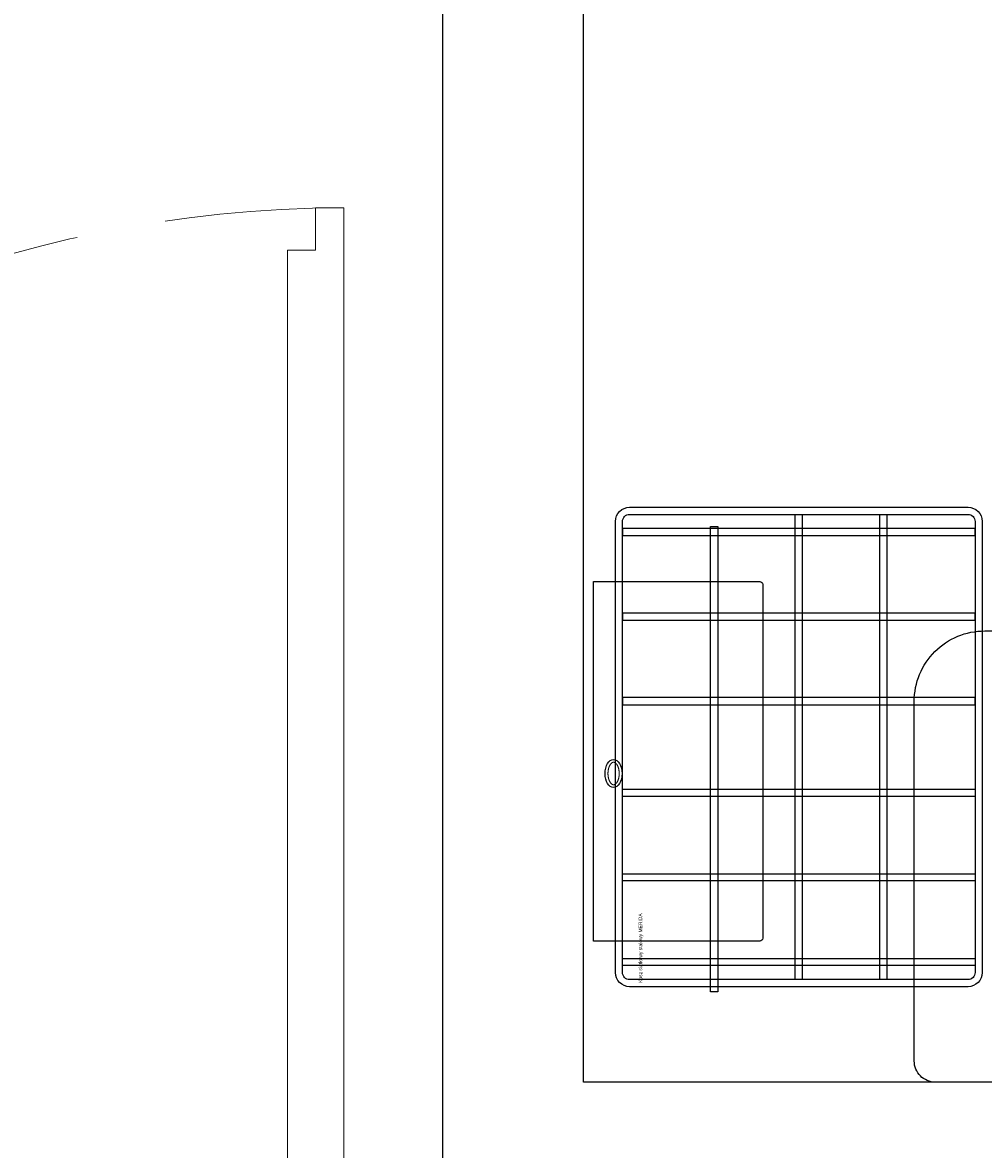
# Model space of a CAD drawing. Header units: centimetres. Extents: x 4120 to 19220, y -7417 to 180.
# Tile 106 of 223: x 12106 to 12174, y -4514 to -4434. Entities that reach past the tile are written whole.
import ezdxf

# ---------------------------------------------------------------- set-up
doc = ezdxf.new("R2010")
doc.units = ezdxf.units.CM
doc.linetypes.add('DASHED', pattern=[19.05, 12.7, -6.35])
doc.layers.add('A_Drzwi', color=30, linetype='Continuous', lineweight=20)
doc.layers.add('A_Wyposażenie', color=8, linetype='Continuous')
doc.layers.add('A_Ściany', color=2, linetype='Continuous')
doc.styles.get("Standard").update_dxf_attribs({"font": 'arial.ttf'})

# ---------------------------------------------------------------- blocks, each defined once
blk = doc.blocks.new('*U2002')
blk.add_lwpolyline([(86, 7), (86, 10), (84, 10), (84, 90), (86, 90), (86, 93), (88, 93), (88, 7)], close=True)
at = {"linetype": 'DASHED'}
blk.add_arc((88, 7), 86, 90, 180, dxfattribs=at)
blk = doc.blocks.new('wyposażenie blok')
at = {"layer": 'A_Wyposażenie', "color": 8}
for points in [[(830.261, -550.731), (830.261, -518.731, -0.414214), (831.261, -517.731), (855.261, -517.731, -0.414214), (856.261, -518.731), (856.261, -550.731, -0.414214), (855.261, -551.731), (831.261, -551.731, -0.414214)], [(830.761, -550.731), (830.761, -518.731, -0.414214), (831.261, -518.231), (855.261, -518.231, -0.414214), (855.761, -518.731), (855.761, -550.731, -0.414214), (855.261, -551.231), (831.261, -551.231, -0.414214)], [(828.7, -548.5), (828.7, -523), (840.5, -523, -0.414214), (840.7, -523.2), (840.7, -548.3, -0.414214), (840.5, -548.5)]]:
    blk.add_lwpolyline(points, format="xyb", close=True, dxfattribs=at)
for points in [[(843.011, -551.231), (843.011, -518.231), (843.511, -518.231), (843.511, -551.231)], [(849.011, -551.231), (849.011, -518.231), (849.511, -518.231), (849.511, -551.231)], [(830.761, -519.231), (830.761, -519.731), (855.761, -519.731), (855.761, -519.231)], [(837.011, -552.093), (837.011, -519.093), (837.511, -519.093), (837.511, -552.093)], [(830.761, -525.231), (830.761, -525.731), (855.761, -525.731), (855.761, -525.231)], [(830.761, -531.231), (830.761, -531.731), (855.761, -531.731), (855.761, -531.231)], [(830.761, -538.231), (830.761, -537.731), (855.761, -537.731), (855.761, -538.231)], [(830.761, -544.231), (830.761, -543.731), (855.761, -543.731), (855.761, -544.231)], [(830.761, -550.231), (830.761, -549.731), (855.761, -549.731), (855.761, -550.231)]]:
    blk.add_lwpolyline(points, close=True, dxfattribs=at)
blk.add_lwpolyline([(911.446, -557, -0.414214), (909.946, -558.5), (852.946, -558.5, -0.414214), (851.446, -557), (851.446, -531.5, -0.414214), (856.446, -526.5), (906.446, -526.5, -0.414214), (911.446, -531.5), (911.446, -557)], format="xyb", dxfattribs=at)
blk.add_ellipse((830.13, -536.612), major_axis=(0, -1), ratio=0.6, dxfattribs=at)
at = {"layer": 'A_Wyposażenie', "color": 8, "lineweight": 0}
blk.add_open_spline([(830.13, -537.412), (830.134, -537.412), (830.142, -537.411), (830.155, -537.41), (830.168, -537.407), (830.181, -537.404), (830.195, -537.399), (830.209, -537.393), (830.223, -537.385), (830.239, -537.376), (830.254, -537.365), (830.27, -537.353), (830.286, -537.339), (830.302, -537.323), (830.319, -537.305), (830.335, -537.285), (830.351, -537.264), (830.367, -537.24), (830.383, -537.216), (830.398, -537.189), (830.413, -537.161), (830.427, -537.132), (830.44, -537.101), (830.453, -537.068), (830.465, -537.035), (830.476, -537), (830.486, -536.964), (830.495, -536.927), (830.503, -536.89), (830.51, -536.852), (830.516, -536.813), (830.521, -536.773), (830.525, -536.733), (830.528, -536.693), (830.529, -536.652), (830.53, -536.612), (830.529, -536.571), (830.528, -536.531), (830.525, -536.49), (830.521, -536.45), (830.516, -536.411), (830.51, -536.372), (830.503, -536.333), (830.495, -536.296), (830.486, -536.259), (830.476, -536.223), (830.465, -536.189), (830.453, -536.155), (830.44, -536.123), (830.427, -536.092), (830.413, -536.062), (830.398, -536.034), (830.383, -536.008), (830.367, -535.983), (830.351, -535.96), (830.335, -535.938), (830.319, -535.919), (830.302, -535.901), (830.286, -535.885), (830.27, -535.871), (830.254, -535.858), (830.239, -535.847), (830.223, -535.838), (830.209, -535.831), (830.195, -535.824), (830.181, -535.82), (830.168, -535.816), (830.155, -535.813), (830.142, -535.812), (830.13, -535.812), (830.117, -535.812), (830.105, -535.813), (830.092, -535.816), (830.079, -535.82), (830.065, -535.824), (830.051, -535.831), (830.036, -535.838), (830.021, -535.847), (830.006, -535.858), (829.99, -535.871), (829.973, -535.885), (829.957, -535.901), (829.941, -535.919), (829.924, -535.938), (829.908, -535.96), (829.892, -535.983), (829.877, -536.008), (829.861, -536.034), (829.847, -536.062), (829.833, -536.092), (829.819, -536.123), (829.807, -536.155), (829.795, -536.189), (829.784, -536.223), (829.774, -536.259), (829.765, -536.296), (829.757, -536.333), (829.75, -536.372), (829.744, -536.411), (829.739, -536.45), (829.735, -536.49), (829.732, -536.531), (829.73, -536.571), (829.73, -536.612), (829.73, -536.652), (829.732, -536.693), (829.735, -536.733), (829.739, -536.773), (829.744, -536.813), (829.75, -536.852), (829.757, -536.89), (829.765, -536.927), (829.774, -536.964), (829.784, -537), (829.795, -537.035), (829.807, -537.068), (829.819, -537.101), (829.833, -537.132), (829.847, -537.161), (829.861, -537.189), (829.877, -537.216), (829.892, -537.24), (829.908, -537.264), (829.924, -537.285), (829.941, -537.305), (829.957, -537.323), (829.973, -537.339), (829.99, -537.353), (830.006, -537.365), (830.021, -537.376), (830.036, -537.385), (830.051, -537.393), (830.065, -537.399), (830.079, -537.404), (830.092, -537.407), (830.105, -537.41), (830.117, -537.411), (830.126, -537.412), (830.13, -537.412)], degree=3, knots=[0, 0, 0, 0, 0.012354, 0.024928, 0.037933, 0.051567, 0.066005, 0.081398, 0.097871, 0.11552, 0.13442, 0.154621, 0.176153, 0.199028, 0.223245, 0.248788, 0.275633, 0.303748, 0.333091, 0.363616, 0.395273, 0.428006, 0.461757, 0.496462, 0.532059, 0.568479, 0.605655, 0.643514, 0.681986, 0.720996, 0.76047, 0.800332, 0.840505, 0.880912, 0.921475, 0.962117, 1.002759, 1.043322, 1.083729, 1.123902, 1.163764, 1.203238, 1.242248, 1.28072, 1.318579, 1.355755, 1.392175, 1.427772, 1.462477, 1.496228, 1.528961, 1.560618, 1.591143, 1.620486, 1.648601, 1.675446, 1.700989, 1.725206, 1.748081, 1.769613, 1.789814, 1.808714, 1.826364, 1.842836, 1.858229, 1.872667, 1.886301, 1.899306, 1.91188, 1.924234, 1.936588, 1.949162, 1.962167, 1.975801, 1.990239, 2.005632, 2.022105, 2.039754, 2.058654, 2.078855, 2.100387, 2.123262, 2.147479, 2.173022, 2.199868, 2.227982, 2.257325, 2.287851, 2.319507, 2.35224, 2.385991, 2.420696, 2.456293, 2.492713, 2.529889, 2.567748, 2.60622, 2.64523, 2.684704, 2.724566, 2.764739, 2.805146, 2.84571, 2.886351, 2.926993, 2.967556, 3.007963, 3.048136, 3.087998, 3.127472, 3.166482, 3.204954, 3.242814, 3.279989, 3.316409, 3.352006, 3.386712, 3.420462, 3.453195, 3.484852, 3.515377, 3.54472, 3.572835, 3.59968, 3.625223, 3.64944, 3.672315, 3.693847, 3.714048, 3.732948, 3.750598, 3.76707, 3.782463, 3.796901, 3.810535, 3.82354, 3.836114, 3.848468, 3.848468, 3.848468, 3.848468], dxfattribs=at)
at = {"layer": 'A_Wyposażenie', "color": 8, "insert": (831.906, -551.458), "char_height": 0.25, "width": 10.4, "attachment_point": 1, "rotation": 90}
blk.add_mtext('Kosz siatkowy stalowy MERIDA', dxfattribs=at)

msp = doc.modelspace()

# ---------------------------------------------------------------- linework, layer by layer
at = {"layer": 'A_Ściany', "color": 7}
for points in [[(11975.075, -3950.23), (12274.575, -3950.23), (12274.575, -4203.73), (12135.575, -4203.73), (12135.575, -4353.73), (12125.575, -4353.73), (12125.575, -4363.73), (12135.575, -4363.73), (12135.575, -4534.73), (12130.575, -4534.73), (12130.575, -4544.73), (12135.575, -4544.73), (12135.575, -4661.23), (12035.575, -4661.23)], [(12339.575, -4681.23), (12339.575, -4668.73), (12331.575, -4668.73), (12331.575, -4623.73), (12321.575, -4623.73), (12321.575, -4668.73), (12145.575, -4668.73), (12145.575, -4518.73), (12321.575, -4518.73), (12321.575, -4523.73), (12331.575, -4523.73), (12331.575, -4508.73), (12284.575, -4508.73), (12284.575, -4473.73), (12274.575, -4473.73), (12274.575, -4508.73), (12145.575, -4508.73), (12145.575, -4333.73)]]:
    msp.add_lwpolyline(points, dxfattribs=at)

# ---------------------------------------------------------------- block references
at = {"layer": 'A_Drzwi'}
msp.add_blockref('*U2002', (12040.575, -4539.73), dxfattribs=at)

# ---------------------------------------------------------------- next in the draw order: block references
at = {"layer": 'A_Wyposażenie'}
msp.add_blockref('wyposażenie blok', (11317.575, -3950.23), dxfattribs=at)

doc.saveas('drawing.dxf')
